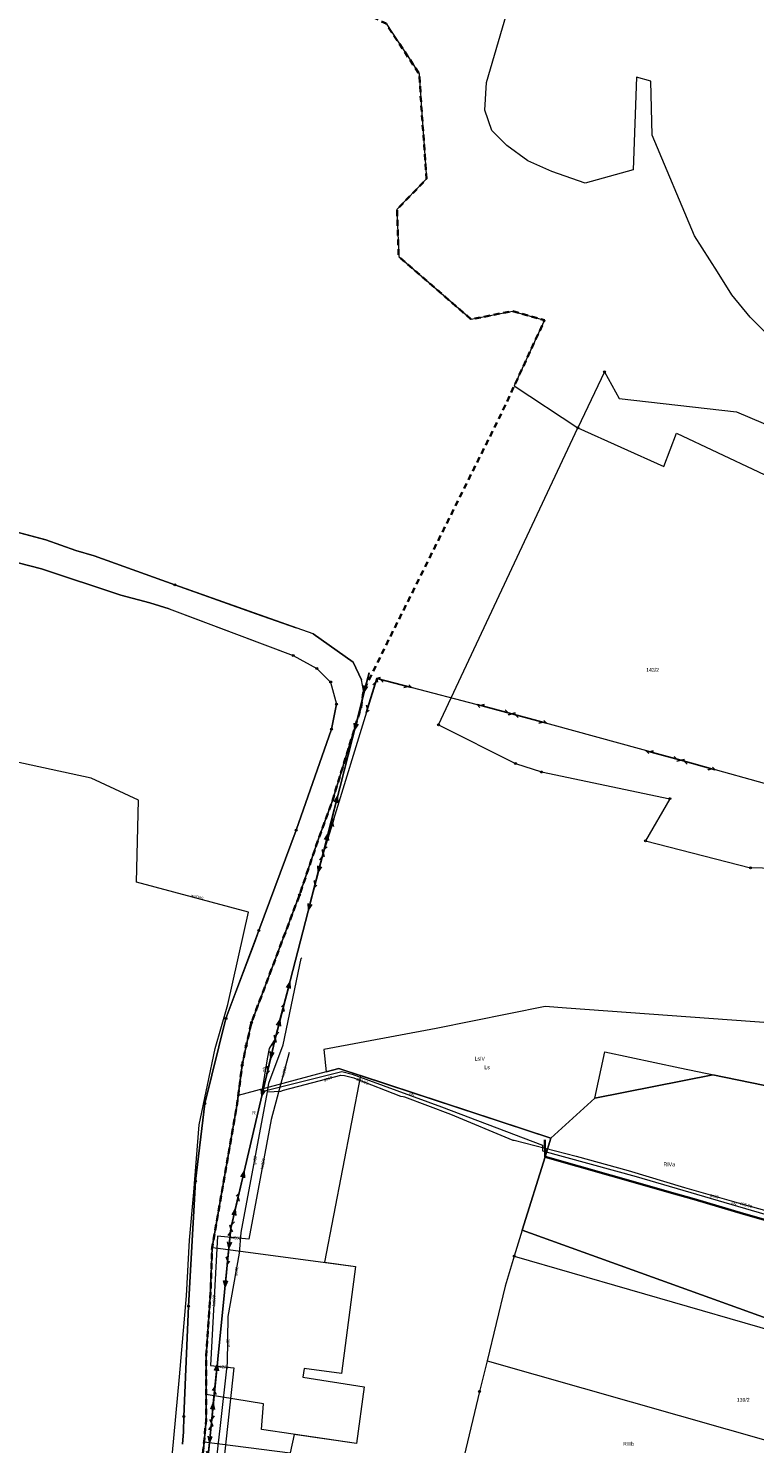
# Model space of a CAD drawing. Header units: metres. Extents: x 7423100 to 7429434, y 5527887 to 5533362.
# Tile 23 of 43: x 7426945 to 7427131, y 5531544 to 5531908. Entities that reach past the tile are written whole.
import ezdxf
from ezdxf.enums import TextEntityAlignment as Align

# ---------------------------------------------------------------- set-up
doc = ezdxf.new("R2010")
doc.units = ezdxf.units.M
doc.header["$MEASUREMENT"] = 0
for name, pattern in [('1.5_1.0', [2.5, 1.5, -1]), ('219-500', [0]), ('suep_nn_500', [0]), ('sutp_500', [0])]:
    doc.linetypes.add(name, pattern=pattern)
doc.layers.get('0').update_dxf_attribs({"color": 2, "linetype": 'CONTINUOUS', "lineweight": 5})
for name, color, linetype in [('202-punkt graniczny', 7, 'CONTINUOUS'), ('203-punkt graniczny', 7, 'CONTINUOUS'), ('209-oznaczenie konturu klasyfikacyjnego', 7, 'CONTINUOUS'), ('210-oznaczenie konturu użytku gruntowego', 7, 'CONTINUOUS'), ('211-numer działki ewidencyjnej', 7, 'CONTINUOUS'), ('216-obręb ewidencyjny', 7, 'CONTINUOUS'), ('217-kontur klasyfikacyjny', 7, 'CONTINUOUS'), ('218-kontur użytku gruntowego', 7, 'CONTINUOUS'), ('219-działka ewidencyjna', 7, 'CONTINUOUS'), ('ogrodzenie trwałe', 7, 'CONTINUOUS'), ('przewód elektroenergetyczny niskiego napięcia', 7, 'CONTINUOUS'), ('przewód elektroenergetyczny podziemny', 7, 'CONTINUOUS'), ('przewód elektroenergetyczny podziemny-Atr1', 7, 'CONTINUOUS'), ('przewód gazowy', 7, 'CONTINUOUS'), ('przewód gazowy-Atr1', 7, 'CONTINUOUS'), ('przewód kanalizacyjny', 7, 'CONTINUOUS'), ('przewód kanalizacyjny-Atr1', 7, 'CONTINUOUS'), ('przewód telekomunikacyjny napowietrzny', 7, 'CONTINUOUS'), ('przewód wodociągowy', 7, 'CONTINUOUS'), ('przewód wodociągowy-Atr1', 7, 'CONTINUOUS'), ('rzedna', 7, 'CONTINUOUS'), ('rzedna-Atr2', 7, 'CONTINUOUS')]:
    doc.layers.add(name, color=color, linetype=linetype)
doc.styles.get("Standard").update_dxf_attribs({"font": 'Working1250.shx', "width": 0.75})
doc.linetypes.add('902-500', pattern='A,3.75,0,[1,ksztalty.shx,S=0.5,R=0,X=0,Y=0],3.75', length=7.5)

# ---------------------------------------------------------------- blocks, each defined once
blk = doc.blocks.new('203')
at = {"linetype": 'Continuous', "lineweight": 0}
h = blk.add_hatch(color=0, dxfattribs=at)
edge = h.paths.add_edge_path()
edge.add_arc((0, 0), 0.045, 0, 360)
blk = doc.blocks.new('202')
at = {"color": 0, "linetype": 'Continuous', "lineweight": 0}
blk.add_circle((0, 0), 0.25, dxfattribs=at)
blk = doc.blocks.new('SUEP1')
at = {"color": 0, "linetype": 'Continuous'}
for p, q in [((0, 0), (5, 0)), ((5, 0), (3.5, 0.5)), ((5, 0), (3.5, -0.5)), ((5, 0), (15, 0)), ((15, 0), (13.5, 0.5)), ((15, 0), (13.5, -0.5))]:
    blk.add_line(p, q, dxfattribs=at)
blk = doc.blocks.new('SUTP')
at = {"color": 0, "linetype": 'Continuous'}
for p, q in [((0, 0), (0.866, 0.5)), ((0, 0), (9.232, 0)), ((1.866, -0.5), (1, 0)), ((7.366, -0.5), (8.232, 0)), ((9.232, 0), (8.366, 0.5))]:
    blk.add_line(p, q, dxfattribs=at)
blk = doc.blocks.new('PW01')
at = {"linetype": 'Continuous', "lineweight": 13}
h = blk.add_hatch(color=0, dxfattribs=at)
edge = h.paths.add_edge_path()
edge.add_arc((0, 0), 0.045, 0, 360)

msp = doc.modelspace()

# ---------------------------------------------------------------- linework, layer by layer
at = {"layer": '216-obręb ewidencyjny', "color": 7, "linetype": '1.5_1.0', "lineweight": 35, "flags": 128}
msp.add_lwpolyline([(7427465.39, 5530971.07), (7427486.65, 5530995.8), (7427495.11, 5531008.66), (7427506.55, 5531022.56), (7427519.92, 5531035.82), (7427519.91, 5531036.3), (7427540.59, 5531050.32), (7427543.86, 5531052.19), (7427571.29, 5531067.83), (7427590.31, 5531078.09), (7427613.86, 5531090.36), (7427646.86, 5531111.52), (7427660.42, 5531115.01), (7427662.16, 5531129.96), (7427666.71, 5531148.13), (7427670.68, 5531162.93), (7427670.94, 5531163.89), (7427672.3, 5531168.8), (7427678.26, 5531190.44), (7427681.76, 5531206.54), (7427682.92, 5531211.85), (7427685.79, 5531222.97), (7427687.08, 5531227.98), (7427693.27, 5531251.97), (7427696.49, 5531267.22), (7427697.15, 5531271.2), (7427705.01, 5531310.69), (7427706.98, 5531318.96), (7427709.16, 5531328.11), (7427710.97, 5531335.69), (7427711.99, 5531339.94), (7427715.7, 5531355.5), (7427716.72, 5531359.77), (7427717.33, 5531364), (7427719.63, 5531379.83), (7427720.91, 5531389.52), (7427720.1, 5531400.42), (7427722.9, 5531410.64), (7427724.18, 5531415.32), (7427734.05, 5531441.54), (7427734.54, 5531443.09), (7427737.48, 5531452.46), (7427746.03, 5531479.69), (7427750.79, 5531494.86), (7427755.27, 5531510.07), (7427764.29, 5531529.18), (7427769.04, 5531539.24), (7427783.7, 5531570.71), (7427800.96, 5531607.54), (7427810.14, 5531623.35), (7427817.05, 5531636.63), (7427820.22, 5531642.47), (7427823.76, 5531648.03), (7427828.76, 5531655.37), (7427835.75, 5531664.29), (7427847.7, 5531677.49), (7427857.3, 5531686.9), (7427863.35, 5531692.87), (7427866.84, 5531696.83), (7427873.21, 5531704.1), (7427875.02, 5531705.91), (7427875.9, 5531707), (7427877.05, 5531708.44), (7427882.64, 5531718.45), (7427883.93, 5531724.65), (7427887.73, 5531737.45), (7427891.69, 5531759.66), (7427891.48, 5531770.46), (7427892.27, 5531774.96), (7427890.97, 5531788.46), (7427890.75, 5531791.66), (7427885.03, 5531805.66), (7427884.53, 5531810.46), (7427884.63, 5531821.26), (7427891.42, 5531829.87), (7427906.99, 5531843.29), (7427916.38, 5531849.6), (7427929.99, 5531858.62), (7427946.45, 5531871.55), (7427946.91, 5531871.91), (7427951.16, 5531875.24), (7427948.04, 5531885.94), (7427960.54, 5531891.76), (7427964.44, 5531893.96), (7427978.13, 5531902.58), (7427991.32, 5531911), (7427995.73, 5531914.4), (7427996.71, 5531915.9), (7428010.31, 5531933.22), (7428022.68, 5531948.64), (7428034.97, 5531962.18), (7428048.85, 5531977.47), (7428055.64, 5531984.98), (7428067.62, 5531997.2), (7428088.07, 5532025.51), (7428095.13, 5532035.33), (7428118.02, 5532068.16), (7428124.13, 5532078.7), (7428127.6, 5532086.43), (7428137.36, 5532105.5), (7428146.28, 5532123.5), (7428156.46, 5532144.02), (7428165.92, 5532158.25), (7428174.92, 5532171.78), (7428184.81, 5532186.66), (7428197.91, 5532202.59), (7428203.6, 5532209.48), (7428212.77, 5532220.89), (7428222.36, 5532235.31), (7428227.59, 5532243.5), (7428239.65, 5532262.38), (7428262.18, 5532297.65), (7428262.89, 5532298.76), (7428267.28, 5532305.27), (7428280.85, 5532326.69), (7428294.78, 5532347.64), (7428302.22, 5532358.82), (7428306.83, 5532365.67), (7428308.41, 5532368.04), (7428310.22, 5532370.36), (7428313.2, 5532374.23), (7428314.71, 5532376.31), (7428318.18, 5532381.07), (7428330.97, 5532398.67), (7428340.32, 5532409.75), (7428341.48, 5532411.12), (7428357.54, 5532430.19), (7428358.07, 5532430.74), (7428411.8, 5532486.32), (7428420.17, 5532494.97), (7428420.71, 5532514.43), (7428420.95, 5532523.18), (7428421.59, 5532527.21), (7428425.03, 5532549.05), (7428428.58, 5532569.99), (7428428.82, 5532571.49), (7428433.55, 5532592.4), (7428433.7, 5532593.44), (7428439.72, 5532619.61), (7428441.16, 5532625.98), (7428447.68, 5532655.92), (7428448.85, 5532661.03), (7428450.4, 5532665.64), (7428456.16, 5532686.26), (7428464.05, 5532721.04), (7428466.61, 5532731.38), (7428471.44, 5532750.92), (7428477.31, 5532786.2), (7428477.75, 5532788.76), (7428481.61, 5532811.28), (7428485.02, 5532830.33), (7428485.96, 5532835.64), (7428489.02, 5532852.8), (7428491.88, 5532884.65), (7428490.49, 5532905.24), (7428489.9, 5532907.75), (7428488.34, 5532914.39), (7428477.51, 5532960.55), (7428474.58, 5532973.05), (7428466, 5532997.55), (7428463.57, 5533004.48), (7428458.75, 5533013.92), (7428458.62, 5533014.17), (7428456.91, 5533017.43), (7428443.52, 5533043.76), (7428441.89, 5533047.26), (7428432.02, 5533068.57), (7428429.1, 5533071.41), (7428421.46, 5533086.24), (7428417.65, 5533092.55), (7428416.37, 5533094.67), (7428407.6, 5533109.19), (7428399.88, 5533122.56), (7428399, 5533122.14), (7428384.14, 5533113.56), (7428358.23, 5533099.08), (7428353.17, 5533095.29), (7428350.35, 5533093.25), (7428346.37, 5533087.46), (7428335.97, 5533072.33), (7428323.99, 5533067.92), (7428302.18, 5533062.69), (7428276.87, 5533061.14), (7428266.59, 5533051.05), (7428253.59, 5533046.43), (7428242.99, 5533044.21), (7428237.11, 5533042.98), (7428216.6, 5533038.69), (7428207.43, 5533032.49), (7428201.31, 5533028.37), (7428186.87, 5533034.21), (7428178.41, 5533037.64), (7428168.31, 5533043.53), (7428156.68, 5533050.32), (7428152.08, 5533051.21), (7428139.57, 5533053.7), (7428130.77, 5533054.49), (7428119.27, 5533054.07), (7428110.39, 5533057.64), (7428098.36, 5533062.45), (7428085.46, 5533065.12), (7428082.36, 5533065.74), (7428081.89, 5533065.84), (7428070.35, 5533068.22), (7428061.98, 5533066.4), (7428048.15, 5533063.39), (7428038.77, 5533047.18), (7428032.37, 5533043.17), (7428026.27, 5533043.06), (7428020.58, 5533038.95), (7428010.18, 5533037.34), (7428004.88, 5533032.35), (7428000.78, 5533031.33), (7427991.37, 5533039.32), (7427978.58, 5533036.3), (7427952.09, 5533018.67), (7427941.39, 5533020.76), (7427919.92, 5533006.23), (7427911, 5533012.52), (7427905.49, 5533014.21), (7427886.6, 5533008.59), (7427878.01, 5533000.38), (7427860.42, 5533000.76), (7427856.1, 5533001.85), (7427848.81, 5532996.66), (7427844.63, 5532991.34), (7427833.61, 5532990.73), (7427830.19, 5532991.64), (7427821.61, 5532993.91), (7427801.42, 5532985.49), (7427799.22, 5532979.48), (7427785.84, 5532966.97), (7427779.24, 5532967.86), (7427772.74, 5532960.45), (7427767.37, 5532956.38), (7427761.35, 5532951.84), (7427743.15, 5532949.01), (7427722.47, 5532935.19), (7427714.87, 5532934.58), (7427709.39, 5532926.54), (7427704.5, 5532919.36), (7427708.29, 5532915.77), (7427670.41, 5532894.32), (7427670.93, 5532880.52), (7427657.14, 5532869.3), (7427642.64, 5532867.08), (7427645.86, 5532850.69), (7427643.03, 5532847), (7427633.28, 5532834.37), (7427615.99, 5532825.25), (7427601.39, 5532824.63), (7427597.79, 5532823.93), (7427581.3, 5532814.61), (7427580.3, 5532810.2), (7427580.42, 5532795), (7427576.24, 5532791), (7427570.13, 5532794.22), (7427563.82, 5532792.78), (7427562.43, 5532787.98), (7427561.24, 5532774.38), (7427551.65, 5532769.58), (7427547.26, 5532760.96), (7427544.28, 5532754.15), (7427533.08, 5532741.74), (7427525.48, 5532737.93), (7427518.21, 5532726.52), (7427513.32, 5532717.41), (7427504.52, 5532717.4), (7427487.72, 5532704.38), (7427495.32, 5532704.29), (7427498.54, 5532689.89), (7427484.95, 5532677.28), (7427484.98, 5532651.87), (7427464.18, 5532651.45), (7427460.58, 5532649.84), (7427460.99, 5532643.84), (7427465.4, 5532634.15), (7427460.42, 5532613.54), (7427455.72, 5532615.13), (7427452.43, 5532610.13), (7427448.23, 5532604.02), (7427444.65, 5532592.42), (7427427.06, 5532617.78), (7427421.61, 5532625.63), (7427420.8, 5532626.79), (7427411.78, 5532658.19), (7427364.62, 5532687.57), (7427347.71, 5532698.11), (7427346.79, 5532699.21), (7427344.7, 5532701.4), (7427342.3, 5532704.01), (7427333.69, 5532713.7), (7427318.37, 5532727.88), (7427303.07, 5532740.88), (7427298.11, 5532747.05), (7427296.37, 5532749.08), (7427268.49, 5532781.32), (7427267.82, 5532783.26), (7427259.56, 5532807), (7427252.16, 5532814.12), (7427243.84, 5532820.46), (7427230.79, 5532830.42), (7427219.84, 5532834.08), (7427209.87, 5532841.08), (7427193.37, 5532852.69), (7427182.89, 5532860), (7427174.62, 5532859.49), (7427145.07, 5532858.45), (7427135.91, 5532866.04), (7427132.23, 5532869.46), (7427126.09, 5532875.17), (7427076.64, 5532870.89), (7427049.99, 5532868.58), (7427047.59, 5532868.37), (7427026.08, 5532874.55), (7427016.08, 5532860.54), (7427008.18, 5532860.73), (7426998.37, 5532865.01), (7426993.57, 5532865.31), (7426989.58, 5532862.4), (7426988.78, 5532860.4), (7426986.29, 5532851.8), (7426984.19, 5532848.5), (7426982.39, 5532847.69), (7426978.39, 5532847.49), (7426977.09, 5532848.19), (7426969.09, 5532851.58), (7426959.87, 5532862.77), (7426953.16, 5532871.16), (7426945.26, 5532873.55), (7426936.06, 5532873.14), (7426920.57, 5532864.42), (7426901.08, 5532863.8), (7426886.66, 5532866.48), (7426858.04, 5532878.55), (7426848.24, 5532881.24), (7426836.84, 5532880.62), (7426827.84, 5532879.91), (7426830.51, 5532900.52), (7426808.91, 5532900.59), (7426800.31, 5532895.22), (7426796.37, 5532893.4), (7426789.7, 5532888.11), (7426781.63, 5532889.28), (7426754.99, 5532893.14), (7426744.12, 5532893.84), (7426734.31, 5532891.8), (7426711.8, 5532899.48), (7426702, 5532898.36), (7426693.7, 5532899.45), (7426692.22, 5532900.2), (7426674.39, 5532909.13), (7426669.98, 5532913.63), (7426663.87, 5532922.12), (7426661.18, 5532925.82), (7426658.16, 5532931.82), (7426655.95, 5532934.41), (7426649.04, 5532945.81), (7426645.83, 5532951.2), (7426640.82, 5532959.4), (7426638.03, 5532965.11), (7426635.21, 5532971.85), (7426627.58, 5532990.09), (7426626.18, 5532991.48), (7426624.88, 5532994.48), (7426623.97, 5532999.48), (7426620.98, 5533006.08), (7426616.87, 5533014.08), (7426614.76, 5533021.27), (7426613.64, 5533026.07), (7426610.63, 5533032.47), (7426608.22, 5533041.77), (7426605.48, 5533049.24), (7426603.61, 5533051.26), (7426592.7, 5533056.75), (7426580.15, 5533046.73), (7426559.81, 5533036.46), (7426519.01, 5533024.9), (7426518.28, 5533023.04), (7426514.97, 5533017.94), (7426514.75, 5533017.59), (7426500.99, 5532994.8), (7426500.35, 5532993.34), (7426498.19, 5532988.31), (7426496.88, 5532985.26), (7426490.01, 5532968.92), (7426485.4, 5532963.11), (7426483.96, 5532961.5), (7426472.92, 5532949.1), (7426472.15, 5532948.45), (7426452.58, 5532932.24), (7426428.19, 5532912.05), (7426404.95, 5532894.16), (7426397.78, 5532889.1), (7426388.33, 5532882.33), (7426375.2, 5532872.72), (7426353.34, 5532856.95), (7426347.97, 5532853.12), (7426324.46, 5532836.35), (7426308.66, 5532825.84), (7426302.59, 5532821.82), (7426280.93, 5532806.53), (7426256.54, 5532788.68), (7426246.89, 5532772.58), (7426238.77, 5532759.05), (7426236.22, 5532754.79), (7426233.15, 5532748.09), (7426223.08, 5532729.89), (7426207.6, 5532686.75), (7426205.22, 5532668.96), (7426205.34, 5532656.24), (7426209.96, 5532635.56), (7426270.77, 5532631.12), (7426295.38, 5532629.65), (7426305.25, 5532629.45), (7426316.44, 5532629.22), (7426328.89, 5532628.97), (7426383.49, 5532627.84), (7426385.49, 5532624.62), (7426413.22, 5532606.59), (7426432.44, 5532579.29), (7426443.17, 5532570.44), (7426447.97, 5532566.55), (7426451.02, 5532567.14), (7426461.37, 5532569.14), (7426478.18, 5532564.16), (7426480.97, 5532561.23), (7426483.68, 5532558.37), (7426512.71, 5532536.9), (7426518.25, 5532525.75), (7426527.4, 5532507.34), (7426528.95, 5532504.21), (7426550.34, 5532513.94), (7426578.56, 5532504.07), (7426582.06, 5532504.15), (7426613.86, 5532504.82), (7426617.75, 5532514.72), (7426623.85, 5532512.23), (7426648.75, 5532521.26), (7426655.66, 5532511.37), (7426666.78, 5532507.62), (7426670.47, 5532506.38), (7426687.18, 5532509.1), (7426688.46, 5532513.51), (7426696.31, 5532513.53), (7426710.76, 5532513.53), (7426713.35, 5532512.17), (7426715.28, 5532511.14), (7426718.81, 5532512.36), (7426724.26, 5532514.25), (7426729.27, 5532506.35), (7426741.47, 5532506.27), (7426752.07, 5532508.72), (7426762.57, 5532501.94), (7426771, 5532487.04), (7426784.58, 5532482.07), (7426784.61, 5532480.06), (7426784.74, 5532475.23), (7426798.04, 5532465.6), (7426803.52, 5532472.24), (7426815.21, 5532479.25), (7426817.5, 5532488.26), (7426823.9, 5532489.19), (7426833.5, 5532490.58), (7426844.71, 5532486.59), (7426861.41, 5532486.81), (7426874.15, 5532476.26), (7426878.53, 5532472.63), (7426886.83, 5532474.04), (7426887.52, 5532483.34), (7426894.84, 5532477.35), (7426905.33, 5532474.36), (7426924.83, 5532475.68), (7426948.46, 5532452.04), (7426964.32, 5532445.33), (7426976.98, 5532439.97), (7426984.88, 5532440.72), (7426988.48, 5532440.66), (7426992.18, 5532439.66), (7426995.88, 5532437.76), (7426977.65, 5532403.01), (7426962.67, 5532374.42), (7426960.36, 5532369.95), (7426955.2, 5532359.9), (7426924.94, 5532300.98), (7426921.45, 5532292.26), (7426919.66, 5532283.66), (7426917.17, 5532271.65), (7426911.31, 5532227.57), (7426911.15, 5532226.39), (7426909.94, 5532217.32), (7426909.34, 5532212.84), (7426904.97, 5532190.63), (7426902.69, 5532174.22), (7426892.77, 5532101.7), (7426892.48, 5532099.71), (7426891.98, 5532096.3), (7426902.63, 5532060.9), (7426905.03, 5532052.91), (7426908.77, 5532035.02), (7426912.8, 5532004.4), (7426914, 5531995.32), (7426900.71, 5531976.53), (7426903.32, 5531976.09), (7426918.79, 5531973.49), (7426934.31, 5531960.45), (7426940.15, 5531954.66), (7426947.86, 5531949.55), (7426956.74, 5531945.34), (7426966.06, 5531940.92), (7426985.89, 5531931.5), (7426992.71, 5531925.4), (7427008.28, 5531920.67), (7427008.58, 5531920.57), (7427018.94, 5531917.44), (7427022.51, 5531916.34), (7427036.52, 5531909.46), (7427039.97, 5531904.23), (7427045.05, 5531896.56), (7427045.71, 5531886.51), (7427046.93, 5531869.5), (7427039.34, 5531861.65), (7427039.77, 5531849.58), (7427058.41, 5531833.42), (7427069.04, 5531835.52), (7427077.31, 5531833.2), (7427066.34, 5531809.48), (7427059.22, 5531795.17), (7427047.43, 5531771.5), (7427030.72, 5531737.93), (7427030.13, 5531733.63), (7427029.43, 5531731.43), (7427022.66, 5531709.42), (7427019.27, 5531700.11), (7427014.28, 5531685.4), (7427001.92, 5531652.59), (7427000.53, 5531646.58), (7426999.52, 5531641.61), (7426998.23, 5531631.7), (7426991.78, 5531594.74), (7426991.4, 5531583.17), (7426990.27, 5531566.87), (7426990.24, 5531550.36), (7426989.73, 5531544.77), (7426987.64, 5531522.63), (7426985.96, 5531504.82), (7426984.82, 5531493.03), (7426986.1, 5531487.11), (7426981.47, 5531443.78), (7426977.76, 5531429.02), (7426975.05, 5531404.33), (7426975.44, 5531396.13), (7426974.63, 5531391.34), (7426974.71, 5531388.72), (7426973.15, 5531375.95), (7426972.52, 5531370.17), (7426972.26, 5531369.28), (7426962.42, 5531315.6), (7426962.3, 5531314.96), (7426956.92, 5531271.95), (7426953.08, 5531240.63), (7426952.41, 5531236), (7426949.55, 5531199.94), (7426949.29, 5531182.09), (7426948.67, 5531151.75), (7426948.83, 5531077.97), (7426948.89, 5531052.46), (7426949, 5531044.75), (7426949.06, 5531042.26), (7426959.47, 5531041.2), (7426967.17, 5531051.07), (7426975.56, 5531047.46), (7426974.73, 5531037.81), (7426977.82, 5531034.33), (7426975.26, 5531028.98), (7426976.11, 5531028.3), (7426977.17, 5531027.68), (7426986.27, 5531024.3), (7426986.18, 5531016.79), (7426989.75, 5531012.82), (7427001.99, 5531013.1), (7427006.48, 5531017.32), (7427011.17, 5531013.73), (7427012.99, 5531012.33), (7427014.48, 5530985.54), (7427014.74, 5530981.13), (7427020.54, 5530971.03), (7427033.35, 5530964.15), (7427038.55, 5530958.35), (7427040.32, 5530950.17), (7427041.57, 5530944.36), (7427041.49, 5530941.06), (7427040.68, 5530937.35), (7427039.38, 5530934.35), (7427037.7, 5530932.55), (7427037.39, 5530931.15), (7427038.89, 5530929.65), (7427043.79, 5530929.36), (7427042.62, 5530906.75), (7427051.9, 5530896.56), (7427056.64, 5530891.37), (7427059.44, 5530890.87), (7427061.75, 5530893.09), (7427064.44, 5530892.38), (7427063.86, 5530884.68), (7427067.06, 5530868.79), (7427069.58, 5530856.38), (7427067.98, 5530854.38), (7427063.19, 5530847.37), (7427071.19, 5530845.18), (7427067.66, 5530826.85), (7427066.52, 5530820.97), (7427074.23, 5530812.38), (7427075.63, 5530812.48), (7427078.76, 5530815.4), (7427081.33, 5530817.79), (7427083.13, 5530817.69), (7427089.73, 5530814.8), (7427090.84, 5530809.4), (7427095.06, 5530803.62), (7427099.57, 5530799.35), (7427102.05, 5530797.01), (7427110.17, 5530781.02), (7427111.98, 5530775.52), (7427113.88, 5530773.62), (7427119.56, 5530767.9), (7427122.91, 5530764.53), (7427126.31, 5530751.64), (7427126.72, 5530742.44), (7427127.63, 5530738.44), (7427128.73, 5530735.94), (7427135.94, 5530727.75), (7427138.95, 5530721.45), (7427141.45, 5530718.85), (7427147.76, 5530713.76), (7427152.67, 5530706.46), (7427153.17, 5530702.86), (7427152.87, 5530700.66), (7427151.68, 5530696.86), (7427148.68, 5530694.86), (7427140.3, 5530690.45), (7427133.89, 5530685.24), (7427126.01, 5530681.43), (7427126.1, 5530678.63), (7427128.3, 5530677.73), (7427134.8, 5530674.94), (7427139.71, 5530670.44), (7427147.22, 5530663.75), (7427153.83, 5530656.66), (7427155.34, 5530654.95), (7427157.53, 5530652.46), (7427162.16, 5530642.77), (7427165.25, 5530637.97), (7427175.76, 5530629.58), (7427178.57, 5530624.69), (7427180.77, 5530624.69), (7427186.27, 5530626.91), (7427192.08, 5530616), (7427189.19, 5530606.6), (7427188.9, 5530598.51), (7427185.31, 5530590.49), (7427185.03, 5530585.49), (7427186.32, 5530580.79), (7427186.94, 5530577.59), (7427200.13, 5530577.71), (7427212.92, 5530668.53), (7427222.92, 5530667.54), (7427239.22, 5530668.36), (7427254.72, 5530669.58), (7427272.1, 5530672.58), (7427285.02, 5530674.82), (7427292.63, 5530716.94), (7427299.23, 5530754.84), (7427307.45, 5530788.08), (7427314.93, 5530810.57), (7427327.03, 5530840.89), (7427342.59, 5530870.71), (7427344.82, 5530872.71), (7427348.58, 5530876.1), (7427360.47, 5530886.83), (7427372.76, 5530897.35), (7427375.04, 5530899.22), (7427399.94, 5530919.58), (7427404.64, 5530923.21), (7427411.42, 5530928.44), (7427415.71, 5530931.74), (7427439.25, 5530950.63), (7427447.3, 5530955.64)], close=True, dxfattribs=at)
at = {"layer": '217-kontur klasyfikacyjny', "color": 92, "linetype": 'Continuous', "lineweight": 18, "flags": 128}
for points in [[(7427036.52, 5531909.46), (7427039.97, 5531904.23)], [(7427062.32, 5531894.27), (7427067.47, 5531911.85)], [(7427039.97, 5531904.23), (7427042.54, 5531900.35)], [(7427042.54, 5531900.35), (7427045.05, 5531896.56)], [(7427045.05, 5531896.56), (7427045.71, 5531886.51)], [(7427061.95, 5531887.15), (7427062.32, 5531894.27)], [(7427100.92, 5531895.69), (7427100.06, 5531871.84)], [(7427104.63, 5531894.69), (7427100.92, 5531895.69)], [(7427105, 5531880.74), (7427104.63, 5531894.69)], [(7427063.71, 5531881.98), (7427061.95, 5531887.15)], [(7427045.71, 5531886.51), (7427046.93, 5531869.5)], [(7427067.57, 5531878.11), (7427063.71, 5531881.98)], [(7427115.89, 5531854.88), (7427105, 5531880.74)], [(7427073.02, 5531874.12), (7427067.57, 5531878.11)], [(7427079.14, 5531871.38), (7427073.02, 5531874.12)], [(7427046.93, 5531869.5), (7427039.34, 5531861.65)], [(7427087.74, 5531868.43), (7427079.14, 5531871.38)], [(7427100.06, 5531871.84), (7427087.74, 5531868.43)], [(7427039.34, 5531861.65), (7427039.77, 5531849.58)], [(7427121.76, 5531845.59), (7427115.89, 5531854.88)], [(7427039.77, 5531849.58), (7427058.41, 5531833.42)], [(7427125.46, 5531839.74), (7427121.76, 5531845.59)], [(7427130.19, 5531833.94), (7427125.46, 5531839.74)], [(7427058.41, 5531833.42), (7427069.04, 5531835.52)], [(7427069.04, 5531835.52), (7427077.31, 5531833.2)], [(7427077.31, 5531833.2), (7427069.49, 5531816.29)], [(7427138.2, 5531825.86), (7427130.19, 5531833.94)], [(7427069.49, 5531816.29), (7427085.88, 5531805.5)], [(7427085.88, 5531805.5), (7427107.95, 5531795.6)], [(7427107.95, 5531795.6), (7427111.2, 5531804.1)], [(7427111.2, 5531804.1), (7427142.89, 5531789.24)], [(7427077.46, 5531656.68), (7427049.38, 5531651.08)], [(7427082.89, 5531656.28), (7427077.46, 5531656.68)], [(7427136.11, 5531652.37), (7427082.89, 5531656.28)], [(7427049.38, 5531651.08), (7427020.53, 5531645.63)], [(7427020.53, 5531645.63), (7427021.16, 5531639.88)], [(7427021.16, 5531639.88), (7427024.4, 5531640.75)], [(7427024.4, 5531640.75), (7427029.98, 5531638.92)], [(7427029.98, 5531638.92), (7427020.7, 5531590.93)], [(7427078.89, 5531622.84), (7427029.98, 5531638.92)], [(7427029.98, 5531638.92), (7427078.89, 5531622.84)], [(7427090.19, 5531633.1), (7427120.56, 5531639.15)], [(7427120.56, 5531639.15), (7427090.19, 5531633.1)], [(7427120.56, 5531639.15), (7427136.89, 5531635.75)], [(7427136.89, 5531635.75), (7427120.56, 5531639.15)], [(7427078.89, 5531622.84), (7427090.19, 5531633.1)], [(7427090.19, 5531633.1), (7427078.89, 5531622.84)], [(7427077.41, 5531618.07), (7427078.89, 5531622.84)], [(7427078.89, 5531622.84), (7427077.41, 5531618.07)], [(7427071.57, 5531599.15), (7427077.41, 5531618.07)], [(7427077.41, 5531618.07), (7427071.57, 5531599.15)], [(7427173.25, 5531562.48), (7427071.57, 5531599.15)], [(7427071.57, 5531599.15), (7427173.25, 5531562.48)], [(7427020.7, 5531590.93), (7427028.71, 5531589.87)], [(7427028.71, 5531589.87), (7427025.08, 5531562.33)], [(7427015.44, 5531563.59), (7427015.11, 5531561.34)], [(7427025.08, 5531562.33), (7427015.44, 5531563.59)], [(7427015.11, 5531561.34), (7427030.88, 5531558.89)], [(7427030.88, 5531558.89), (7427028.91, 5531544.3)], [(7427012.86, 5531546.67), (7427011.86, 5531541.9)], [(7427028.91, 5531544.3), (7427012.86, 5531546.67)]]:
    msp.add_lwpolyline(points, dxfattribs=at)
at = {"layer": '218-kontur użytku gruntowego', "color": 3, "linetype": 'Continuous', "lineweight": 18, "flags": 128}
for points in [[(7427036.52, 5531909.46), (7427039.97, 5531904.23)], [(7427062.32, 5531894.27), (7427067.47, 5531911.85)], [(7427039.97, 5531904.23), (7427042.54, 5531900.35)], [(7427042.54, 5531900.35), (7427045.05, 5531896.56)], [(7427045.05, 5531896.56), (7427045.71, 5531886.51)], [(7427061.95, 5531887.15), (7427062.32, 5531894.27)], [(7427100.92, 5531895.69), (7427100.06, 5531871.84)], [(7427104.63, 5531894.69), (7427100.92, 5531895.69)], [(7427105, 5531880.74), (7427104.63, 5531894.69)], [(7427063.71, 5531881.98), (7427061.95, 5531887.15)], [(7427045.71, 5531886.51), (7427046.93, 5531869.5)], [(7427067.57, 5531878.11), (7427063.71, 5531881.98)], [(7427115.89, 5531854.88), (7427105, 5531880.74)], [(7427073.02, 5531874.12), (7427067.57, 5531878.11)], [(7427079.14, 5531871.38), (7427073.02, 5531874.12)], [(7427046.93, 5531869.5), (7427039.34, 5531861.65)], [(7427087.74, 5531868.43), (7427079.14, 5531871.38)], [(7427100.06, 5531871.84), (7427087.74, 5531868.43)], [(7427039.34, 5531861.65), (7427039.77, 5531849.58)], [(7427121.76, 5531845.59), (7427115.89, 5531854.88)], [(7427039.77, 5531849.58), (7427058.41, 5531833.42)], [(7427125.46, 5531839.74), (7427121.76, 5531845.59)], [(7427130.19, 5531833.94), (7427125.46, 5531839.74)], [(7427058.41, 5531833.42), (7427069.04, 5531835.52)], [(7427069.04, 5531835.52), (7427077.31, 5531833.2)], [(7427077.31, 5531833.2), (7427069.49, 5531816.29)], [(7427138.2, 5531825.86), (7427130.19, 5531833.94)], [(7427069.49, 5531816.29), (7427085.88, 5531805.5)], [(7427085.88, 5531805.5), (7427107.95, 5531795.6)], [(7427107.95, 5531795.6), (7427111.2, 5531804.1)], [(7427111.2, 5531804.1), (7427142.89, 5531789.24)], [(7426948.99, 5531776.7), (7426934.19, 5531780.63)], [(7426956.75, 5531773.99), (7426948.99, 5531776.7)], [(7426941.92, 5531770.82), (7426947.92, 5531769.23)], [(7426961.48, 5531772.61), (7426956.75, 5531773.99)], [(7426982.24, 5531765.1), (7426961.48, 5531772.61)], [(7426947.92, 5531769.23), (7426968.31, 5531762.47)], [(7427017.77, 5531752.52), (7426982.24, 5531765.1)], [(7426968.31, 5531762.47), (7426975.79, 5531760.53)], [(7426975.79, 5531760.53), (7426980.78, 5531758.99)], [(7426980.78, 5531758.99), (7426986.22, 5531756.93)], [(7426986.22, 5531756.93), (7427012.64, 5531746.94)], [(7427028.1, 5531745.27), (7427017.77, 5531752.52)], [(7427012.64, 5531746.94), (7427018.69, 5531743.59)], [(7427030.17, 5531740.72), (7427028.1, 5531745.27)], [(7427018.69, 5531743.59), (7427022.28, 5531740.14)], [(7427022.28, 5531740.14), (7427023.78, 5531734.44)], [(7427030.13, 5531733.63), (7427030.72, 5531737.93)], [(7427030.72, 5531737.93), (7427030.17, 5531740.72)], [(7427023.78, 5531734.44), (7427022.49, 5531728.01)], [(7427022.66, 5531709.42), (7427029.43, 5531731.43)], [(7427029.43, 5531731.43), (7427030.13, 5531733.63)], [(7427022.49, 5531728.01), (7427013.43, 5531702.02)], [(7427019.27, 5531700.11), (7427022.66, 5531709.42)], [(7427013.43, 5531702.02), (7427003.81, 5531676.24)], [(7427014.28, 5531685.4), (7427019.27, 5531700.11)], [(7427001.92, 5531652.59), (7427014.28, 5531685.4)], [(7427003.81, 5531676.24), (7427002.57, 5531672.91)], [(7427002.57, 5531672.91), (7426996.98, 5531657.94)], [(7426996.98, 5531657.94), (7426995.36, 5531653.58)], [(7427077.46, 5531656.68), (7427049.38, 5531651.08)], [(7427082.89, 5531656.28), (7427077.46, 5531656.68)], [(7427136.11, 5531652.37), (7427082.89, 5531656.28)], [(7426995.36, 5531653.58), (7426989.94, 5531631.77)], [(7427000.53, 5531646.58), (7427001.92, 5531652.59)], [(7427049.38, 5531651.08), (7427020.53, 5531645.63)], [(7426999.52, 5531641.61), (7427000.53, 5531646.58)], [(7427020.53, 5531645.63), (7427021.16, 5531639.88)], [(7426998.5, 5531633.77), (7426999.52, 5531641.61)], [(7427021.16, 5531639.88), (7426998.5, 5531633.77)], [(7427021.16, 5531639.88), (7427024.4, 5531640.75)], [(7427024.4, 5531640.75), (7427021.16, 5531639.88)], [(7427024.4, 5531640.75), (7427078.89, 5531622.84)], [(7427078.89, 5531622.84), (7427024.4, 5531640.75)], [(7427090.19, 5531633.1), (7427120.56, 5531639.15)], [(7427120.56, 5531639.15), (7427090.19, 5531633.1)], [(7427120.56, 5531639.15), (7427136.89, 5531635.75)], [(7427136.89, 5531635.75), (7427120.56, 5531639.15)], [(7426998.5, 5531633.77), (7426998.23, 5531631.7)], [(7426998.23, 5531631.7), (7426998.5, 5531633.77)], [(7427078.89, 5531622.84), (7427090.19, 5531633.1)], [(7427090.19, 5531633.1), (7427078.89, 5531622.84)], [(7426989.94, 5531631.77), (7426987.5, 5531611.75)], [(7426998.23, 5531631.7), (7426991.78, 5531594.74)], [(7426991.78, 5531594.74), (7426998.23, 5531631.7)], [(7426987.5, 5531611.75), (7426985.72, 5531579.65)], [(7426991.4, 5531583.17), (7426991.78, 5531594.74)], [(7426991.78, 5531594.74), (7426993.36, 5531594.53)], [(7426993.36, 5531594.53), (7427028.71, 5531589.87)], [(7427028.71, 5531589.87), (7427025.08, 5531562.33)], [(7426990.27, 5531566.87), (7426991.4, 5531583.17)], [(7426985.72, 5531579.65), (7426984.5, 5531551.28)], [(7426990.25, 5531556.95), (7426990.27, 5531566.87)], [(7427015.44, 5531563.59), (7427015.11, 5531561.34)], [(7427025.08, 5531562.33), (7427015.44, 5531563.59)], [(7427015.11, 5531561.34), (7427030.88, 5531558.89)], [(7426990.25, 5531556.95), (7426990.24, 5531550.36)], [(7426990.24, 5531550.36), (7426990.25, 5531556.95)], [(7427005.04, 5531554.55), (7426990.25, 5531556.95)], [(7427030.88, 5531558.89), (7427028.91, 5531544.3)], [(7427004.49, 5531547.9), (7427005.04, 5531554.55)], [(7426984.5, 5531551.28), (7426984.46, 5531547.33)], [(7426990.24, 5531550.36), (7426989.73, 5531544.77)], [(7426989.73, 5531544.77), (7426990.24, 5531550.36)], [(7426984.46, 5531547.33), (7426984.22, 5531544.19)], [(7427028.91, 5531544.3), (7427004.49, 5531547.9)], [(7426989.44, 5531541.64), (7426989.73, 5531544.77)], [(7426989.73, 5531544.77), (7427011.86, 5531541.9)]]:
    msp.add_lwpolyline(points, dxfattribs=at)
at = {"layer": '219-działka ewidencyjna', "color": 7, "linetype": '219-500', "lineweight": 18, "flags": 128}
for points in [[(7427092.74, 5531819.9), (7427085.88, 5531805.5)], [(7427092.74, 5531819.9), (7427096.45, 5531813.07)], [(7427096.45, 5531813.07), (7427126.69, 5531809.58)], [(7427126.69, 5531809.58), (7427146.66, 5531801.1)], [(7427050.02, 5531729.1), (7427085.88, 5531805.5)], [(7426929.92, 5531781.77), (7426948.99, 5531776.7)], [(7426948.99, 5531776.7), (7426956.75, 5531773.99)], [(7426947.92, 5531769.23), (7426941.92, 5531770.82)], [(7426956.75, 5531773.99), (7426961.48, 5531772.61)], [(7426961.48, 5531772.61), (7426982.24, 5531765.1)], [(7426968.31, 5531762.47), (7426947.92, 5531769.23)], [(7426982.24, 5531765.1), (7427003.11, 5531757.71)], [(7426975.79, 5531760.53), (7426968.31, 5531762.47)], [(7426980.78, 5531758.99), (7426975.79, 5531760.53)], [(7426980.78, 5531758.99), (7427012.64, 5531746.94)], [(7427003.11, 5531757.71), (7427013.45, 5531754.05)], [(7427017.77, 5531752.52), (7427013.45, 5531754.05)], [(7427017.77, 5531752.52), (7427028.1, 5531745.27)], [(7427012.64, 5531746.94), (7427018.69, 5531743.59)], [(7427028.1, 5531745.27), (7427030.17, 5531740.72)], [(7427018.69, 5531743.59), (7427022.28, 5531740.14)], [(7427022.28, 5531740.14), (7427023.78, 5531734.44)], [(7427030.72, 5531737.93), (7427030.13, 5531733.63)], [(7427030.72, 5531737.93), (7427030.17, 5531740.72)], [(7427022.49, 5531728.01), (7427023.78, 5531734.44)], [(7427029.43, 5531731.43), (7427022.66, 5531709.42)], [(7427030.13, 5531733.63), (7427029.43, 5531731.43)], [(7427013.43, 5531702.02), (7427022.49, 5531728.01)], [(7427050.02, 5531729.1), (7427069.81, 5531719.17)], [(7427069.81, 5531719.17), (7427076.5, 5531717)], [(7427076.5, 5531717), (7427109.52, 5531710.14)], [(7427022.66, 5531709.42), (7427019.27, 5531700.11)], [(7427109.52, 5531710.14), (7427103.23, 5531699.27)], [(7427003.81, 5531676.24), (7427013.43, 5531702.02)], [(7427019.27, 5531700.11), (7427014.28, 5531685.4)], [(7427103.23, 5531699.27), (7427130.22, 5531692.37)], [(7427185.08, 5531690.79), (7427130.22, 5531692.37)], [(7427014.28, 5531685.4), (7427001.92, 5531652.59)], [(7426995.36, 5531653.58), (7427003.81, 5531676.24)], [(7426989.94, 5531631.77), (7426995.36, 5531653.58)], [(7427001.92, 5531652.59), (7427000.53, 5531646.58)], [(7427000.53, 5531646.58), (7426999.52, 5531641.61)], [(7427090.19, 5531633.1), (7427092.78, 5531645.04)], [(7427092.78, 5531645.04), (7427112.08, 5531640.91)], [(7426999.52, 5531641.61), (7426998.23, 5531631.7)], [(7427112.08, 5531640.91), (7427136.89, 5531635.75)], [(7427078.89, 5531622.84), (7427090.19, 5531633.1)], [(7426987.5, 5531611.75), (7426989.94, 5531631.77)], [(7426998.23, 5531631.7), (7426991.78, 5531594.74)], [(7427078.89, 5531622.84), (7427077.41, 5531618.07)], [(7427077.41, 5531618.07), (7427071.57, 5531599.15)], [(7427077.41, 5531618.07), (7427125.52, 5531604.24)], [(7426985.72, 5531579.65), (7426987.5, 5531611.75)], [(7427125.52, 5531604.24), (7427182.64, 5531587.82)], [(7427071.57, 5531599.15), (7427069.51, 5531592.46)], [(7426991.78, 5531594.74), (7426991.4, 5531583.17)], [(7427069.51, 5531592.46), (7427067.14, 5531584.8)], [(7427069.51, 5531592.46), (7427173.25, 5531562.48)], [(7426991.4, 5531583.17), (7426990.27, 5531566.87)], [(7427067.14, 5531584.8), (7427062.49, 5531565.55)], [(7426984.5, 5531551.28), (7426985.72, 5531579.65)], [(7426990.27, 5531566.87), (7426990.24, 5531550.36)], [(7427062.49, 5531565.55), (7427060.58, 5531557.7)], [(7427062.49, 5531565.55), (7427161.29, 5531537.49)], [(7427060.58, 5531557.7), (7427056.58, 5531541.11)], [(7426984.46, 5531547.33), (7426984.5, 5531551.28)], [(7426990.24, 5531550.36), (7426989.73, 5531544.77)], [(7426984.22, 5531544.19), (7426984.46, 5531547.33)], [(7426989.73, 5531544.77), (7426987.64, 5531522.63)]]:
    msp.add_lwpolyline(points, dxfattribs=at)
at = {"layer": 'ogrodzenie trwałe', "color": 7, "linetype": '902-500', "lineweight": 35, "flags": 128}
msp.add_lwpolyline([(7427077.4, 5531622.41), (7427077.48, 5531618.05), (7427094.37, 5531613.2), (7427111.45, 5531608.39), (7427115.74, 5531607.16), (7427128.46, 5531603.41), (7427138.96, 5531600.41), (7427147.4, 5531598.03), (7427155.85, 5531595.58), (7427162.34, 5531593.65), (7427172.94, 5531590.59), (7427183.6, 5531587.64)], dxfattribs=at)
at = {"layer": 'przewód elektroenergetyczny niskiego napięcia', "color": 1, "linetype": 'suep_nn_500', "lineweight": 18, "flags": 128}
for points in [[(7427020.35, 5531696.13), (7427032.17, 5531742.54)], [(7427032.17, 5531742.54), (7427020.35, 5531696.13)], [(7427007.99, 5531648.38), (7427020.35, 5531696.13)], [(7426996.6, 5531599.62), (7427007.99, 5531648.38)], [(7426991.6, 5531549.61), (7426996.6, 5531599.62)], [(7426986.75, 5531500.77), (7426991.6, 5531549.61)]]:
    msp.add_lwpolyline(points, dxfattribs=at)
at = {"layer": 'przewód elektroenergetyczny podziemny', "color": 1, "linetype": 'Continuous', "lineweight": 18, "flags": 128}
msp.add_lwpolyline([(7427007.99, 5531648.38), (7427006.43, 5531645.91), (7427005.92, 5531643.26), (7427004.61, 5531634.8), (7427025.16, 5531640.02), (7427027.77, 5531639.33), (7427050.81, 5531630.93), (7427076.73, 5531621.04), (7427076.75, 5531619.58), (7427100.85, 5531612.95), (7427141.01, 5531601.27), (7427183.12, 5531588.99), (7427183.13, 5531589.01)], dxfattribs=at)
at = {"layer": 'przewód gazowy', "color": 52, "linetype": 'Continuous', "lineweight": 18, "flags": 128}
for points in [[(7426976.97, 5531393.68), (7426980.97, 5531421.45), (7426983.57, 5531442.06), (7426984.66, 5531450.74), (7426988.44, 5531493.2), (7426989.72, 5531511.97), (7426989.77, 5531512.36), (7426993.92, 5531548.92), (7426995.77, 5531565.08), (7426995.91, 5531576.94), (7426998.8, 5531593.26), (7426999.27, 5531598.55), (7427006.02, 5531634.73), (7427006.39, 5531637), (7427010.1, 5531646.85), (7427014.72, 5531669.01), (7427014.85, 5531669.19)], [(7427006.02, 5531634.73), (7427009.43, 5531634.95), (7427010.15, 5531635.16), (7427024.88, 5531639.04), (7427025.8, 5531638.98), (7427028.23, 5531638.33), (7427028.81, 5531638.11), (7427040.24, 5531633.64), (7427040.93, 5531633.57), (7427041.23, 5531633.49), (7427053.12, 5531629), (7427069.1, 5531622.34), (7427069.46, 5531622.3), (7427085.43, 5531618.19), (7427098.8, 5531614.48), (7427113.26, 5531610.15), (7427127.11, 5531606.2), (7427143.41, 5531601.69)]]:
    msp.add_lwpolyline(points, dxfattribs=at)
at = {"layer": 'przewód kanalizacyjny', "color": 34, "linetype": 'Continuous', "lineweight": 18, "flags": 128}
msp.add_lwpolyline([(7427011.65, 5531644.83), (7427006.96, 5531627.67), (7427001.21, 5531596.89), (7426993.19, 5531597.66), (7426991.36, 5531564.38), (7426997.37, 5531563.76), (7426992.09, 5531514.58), (7426989.97, 5531491.13), (7426985.41, 5531487.47), (7426982.02, 5531455.64), (7426980.16, 5531429.04), (7426986.28, 5531428.29), (7426984.29, 5531403.65), (7426978.9, 5531378.66), (7426969.44, 5531371.85), (7426962.79, 5531334.43), (7426959.34, 5531313.54), (7426956.2, 5531289.02), (7426953.99, 5531266.14), (7426953.38, 5531261.24), (7426949.16, 5531223.65), (7426947.08, 5531183.97)], dxfattribs=at)
at = {"layer": 'przewód telekomunikacyjny napowietrzny', "color": 30, "linetype": 'sutp_500', "lineweight": 18, "flags": 128}
for points in [[(7427034.14, 5531741.05), (7427020.35, 5531696.13)], [(7427068.87, 5531731.99), (7427034.14, 5531741.05)], [(7427112.3, 5531720), (7427068.87, 5531731.99)], [(7427141.22, 5531711.96), (7427112.3, 5531720)], [(7427020.35, 5531696.13), (7427007.99, 5531648.38)], [(7427007.99, 5531648.38), (7426996.6, 5531599.62)], [(7426996.6, 5531599.62), (7426991.6, 5531549.61)], [(7426991.6, 5531549.61), (7426986.75, 5531500.77)]]:
    msp.add_lwpolyline(points, dxfattribs=at)
at = {"layer": 'przewód wodociągowy', "color": 5, "linetype": 'Continuous', "lineweight": 18, "flags": 128}
msp.add_lwpolyline([(7426981.55, 5531541.09), (7426983.41, 5531561.45), (7426985.22, 5531582.25), (7426986.01, 5531596.62), (7426987.12, 5531608.97), (7426988.46, 5531626.3), (7426990.64, 5531636.46), (7426992.58, 5531645.86), (7426995.87, 5531657.21), (7427001.16, 5531680.96), (7426972.39, 5531688.64), (7426972.84, 5531709.73), (7426960.67, 5531715.39), (7426929.77, 5531722.1), (7426922.64, 5531723.79), (7426912.22, 5531725.39), (7426904.45, 5531727.39), (7426891.7, 5531729.92), (7426885.01, 5531731.47), (7426883.7, 5531734.29), (7426877.31, 5531746.32), (7426870.73, 5531746.97), (7426853.9, 5531748.9), (7426837.32, 5531750.65)], dxfattribs=at)

# ---------------------------------------------------------------- block references
at = {"layer": '202-punkt graniczny', "color": 7, "linetype": 'Continuous', "lineweight": 18}
for p in [(7427092.74, 5531819.9), (7427085.88, 5531805.5), (7426982.24, 5531765.1), (7427012.64, 5531746.94), (7427018.69, 5531743.59), (7427022.28, 5531740.14), (7427023.78, 5531734.44), (7427022.49, 5531728.01), (7427050.02, 5531729.1), (7427069.81, 5531719.17), (7427076.5, 5531717), (7427109.52, 5531710.14), (7427013.43, 5531702.02), (7427103.23, 5531699.27), (7427130.22, 5531692.37), (7427014.28, 5531685.4), (7427003.81, 5531676.24), (7426995.36, 5531653.58), (7427001.92, 5531652.59), (7427000.53, 5531646.58), (7426999.52, 5531641.61), (7426989.94, 5531631.77), (7426987.5, 5531611.75), (7427069.51, 5531592.46), (7426985.72, 5531579.65), (7427060.58, 5531557.7), (7426984.5, 5531551.28)]:
    msp.add_blockref('202', p, dxfattribs=at)
at = {"layer": '203-punkt graniczny', "color": 7, "linetype": 'Continuous', "lineweight": 18}
for p in [(7427096.45, 5531813.07), (7427126.69, 5531809.58), (7426948.99, 5531776.7), (7426956.75, 5531773.99), (7426961.48, 5531772.61), (7426947.92, 5531769.23), (7426968.31, 5531762.47), (7426975.79, 5531760.53), (7426980.78, 5531758.99), (7427003.11, 5531757.71), (7427013.45, 5531754.05), (7427017.77, 5531752.52), (7427028.1, 5531745.27), (7427030.17, 5531740.72), (7427030.72, 5531737.93), (7427029.43, 5531731.43), (7427030.13, 5531733.63), (7427022.66, 5531709.42), (7427019.27, 5531700.11), (7427092.78, 5531645.04), (7427112.08, 5531640.91), (7427090.19, 5531633.1), (7426998.23, 5531631.7), (7427078.89, 5531622.84), (7427077.41, 5531618.07), (7427125.52, 5531604.24), (7427071.57, 5531599.15), (7426991.78, 5531594.74), (7426991.4, 5531583.17), (7427067.14, 5531584.8), (7426990.27, 5531566.87), (7427062.49, 5531565.55), (7426990.24, 5531550.36), (7426984.46, 5531547.33), (7426989.73, 5531544.77)]:
    msp.add_blockref('203', p, dxfattribs=at)
at = {"layer": 'przewód elektroenergetyczny niskiego napięcia', "color": 1, "linetype": 'Continuous', "lineweight": 18}
for p, rotation in [((7427032.17, 5531742.54), 255.711), ((7427020.35, 5531696.13), 75.711), ((7427020.35, 5531696.13), 255.488), ((7427007.99, 5531648.38), 75.488), ((7427007.99, 5531648.38), 256.852), ((7426996.6, 5531599.62), 76.852), ((7426996.6, 5531599.62), 264.291), ((7426991.6, 5531549.61), 84.291), ((7426991.6, 5531549.61), 264.329)]:
    msp.add_blockref('SUEP1', p, dxfattribs=dict(at, rotation=rotation))
at = {"layer": 'przewód telekomunikacyjny napowietrzny', "color": 30, "linetype": 'Continuous', "lineweight": 18}
for p, rotation in [((7427034.14, 5531741.05), 345.379), ((7427034.14, 5531741.05), 252.934), ((7427068.87, 5531731.99), 165.379), ((7427068.87, 5531731.99), 344.566), ((7427112.3, 5531720), 164.566), ((7427112.3, 5531720), 344.464), ((7427020.35, 5531696.13), 72.934), ((7427020.35, 5531696.13), 255.488), ((7427007.99, 5531648.38), 75.488), ((7427007.99, 5531648.38), 256.852), ((7426996.6, 5531599.62), 76.852), ((7426996.6, 5531599.62), 264.291), ((7426991.6, 5531549.61), 84.291), ((7426991.6, 5531549.61), 264.329)]:
    msp.add_blockref('SUTP', p, dxfattribs=dict(at, rotation=rotation))
at = {"layer": 'rzedna', "color": 52, "linetype": 'Continuous', "lineweight": 18}
for p in [(7427028.81, 5531638.11), (7427127.11, 5531606.2)]:
    msp.add_blockref('PW01', p, dxfattribs=at)

# ---------------------------------------------------------------- texts
at = {"layer": '209-oznaczenie konturu klasyfikacyjnego', "color": 3, "linetype": 'Continuous', "lineweight": 18, "width": 0.79}
for s, p in [('LsIV', (7427059.31, 5531642.8)), ('RIVa', (7427107.9, 5531615.59)), ('RIIIb', (7427097.5, 5531543.73))]:
    msp.add_text(s, height=1, dxfattribs=at).set_placement(p)
at = {"layer": '210-oznaczenie konturu użytku gruntowego', "color": 3, "linetype": 'Continuous', "lineweight": 18, "width": 0.79}
for s, p in [('Ls', (7427061.81, 5531640.58)), ('R', (7427002.08, 5531628.86))]:
    msp.add_text(s, height=1, dxfattribs=at).set_placement(p)
at = {"layer": '211-numer działki ewidencyjnej', "color": 7, "linetype": 'Continuous', "lineweight": 18, "width": 0.79}
for s, p in [('143/2', (7427103.41, 5531743.77)), ('139/2', (7427126.72, 5531556.05))]:
    msp.add_text(s, height=1, dxfattribs=at).set_placement(p, align=Align.TOP_LEFT)
at = {"layer": 'przewód elektroenergetyczny podziemny-Atr1', "color": 1, "width": 0.9}
for rotation, p in [(81.198, (7427005.39, 5531639.85)), (339.968, (7427042.41, 5531633.99)), (343.783, (7427125.26, 5531605.85))]:
    msp.add_text('eN', height=0.75, rotation=rotation, dxfattribs=at).set_placement(p)
at = {"layer": 'przewód gazowy-Atr1', "color": 40, "width": 0.9}
for s, rotation, p in [('gs50', 14.757, (7427020.52, 5531637.89)), ('gs32', 79.432, (7427002.54, 5531616.07)), ('gs50', 344.082, (7427119.9, 5531608.26)), ('gs32', 79.958, (7426997.78, 5531587.51)), ('gs32', 89.324, (7426995.82, 5531569.05))]:
    msp.add_text(s, height=0.75, rotation=rotation, dxfattribs=at).set_placement(p, align=Align.MIDDLE_LEFT)
at = {"layer": 'przewód kanalizacyjny-Atr1', "color": 34, "width": 0.9}
for rotation, p in [(74.714, (7427009.93, 5531638.55)), (79.419, (7427004.58, 5531614.95)), (-5.484, (7426996.43, 5531597.35)), (86.852, (7426992.2, 5531579.72)), (-5.89, (7426993.26, 5531564.18))]:
    msp.add_text('ks200', height=0.75, rotation=rotation, dxfattribs=at).set_placement(p, align=Align.MIDDLE_LEFT)
at = {"layer": 'przewód wodociągowy-Atr1', "color": 5, "width": 0.9}
msp.add_text('woD90', height=0.75, rotation=-15.026, dxfattribs=at).set_placement((7426986.32, 5531684.92))
at = {"layer": 'rzedna-Atr2', "color": 40, "width": 0.9}
for s, rotation, p in [('309.55', 338.64, (7427028.98, 5531638.04)), ('305.80', 344.534, (7427127.6, 5531606.07))]:
    msp.add_text(s, height=0.75, rotation=rotation, dxfattribs=at).set_placement(p, align=Align.MIDDLE_LEFT)

doc.saveas('drawing.dxf')
